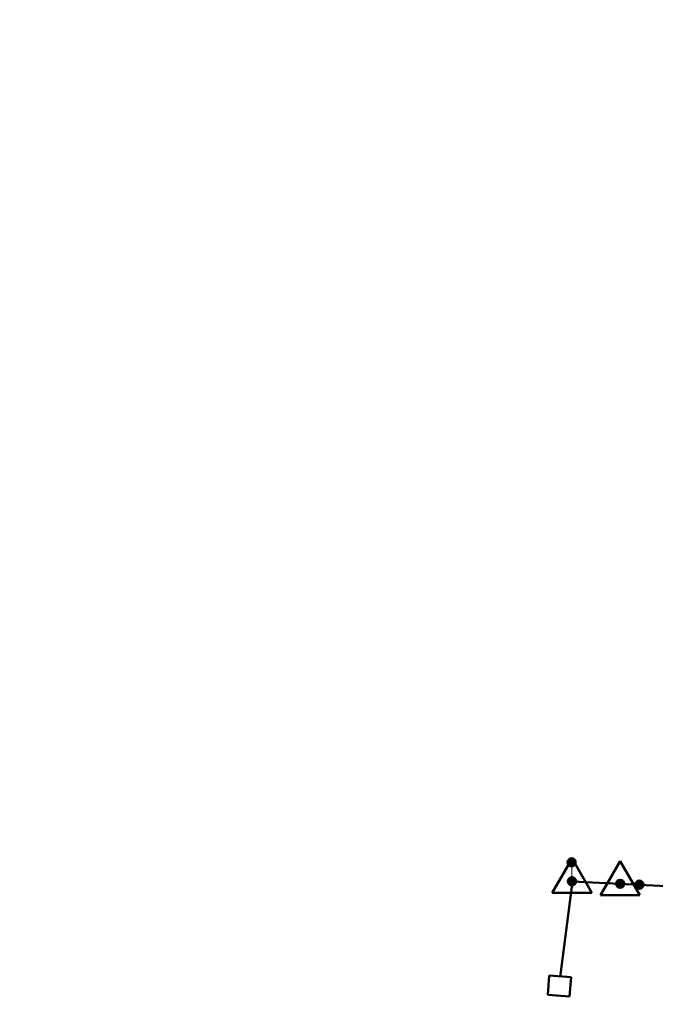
# Model space of a CAD drawing. Header units: millimetres. Extents: x 0 to 5880, y 0 to 297.
# Tile 9 of 35: x 1114 to 1147, y 68 to 119. Entities that reach past the tile are written whole.
import ezdxf

# ---------------------------------------------------------------- set-up
doc = ezdxf.new("R2010")
doc.units = ezdxf.units.MM
doc.linetypes.add('K5LT_BASIC', pattern=[0])
doc.linetypes.add('K5LT_THIN', pattern=[0])
doc.layers.add('Системный слой', color=7, linetype='Continuous')

# ---------------------------------------------------------------- blocks, each defined once
blk = doc.blocks.new('U110')
at = {"layer": 'Системный слой', "color": 7, "linetype": 'K5LT_BASIC', "lineweight": 50}
for p, q in [((1141.29686066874, 69.1831956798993), (1141.222874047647, 68.18593644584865)), ((1142.443708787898, 69.09811106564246), (1141.29686066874, 69.1831956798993)), ((1142.369722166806, 68.10085183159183), (1142.443708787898, 69.09811106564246)), ((1141.222874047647, 68.18593644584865), (1142.369722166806, 68.10085183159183))]:
    blk.add_line(p, q, dxfattribs=at)
blk = doc.blocks.new('U306')
at = {"layer": 'Системный слой', "color": 7, "linetype": 'K5LT_BASIC', "lineweight": 50}
for p, q in [((1142.493802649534, 75.29684369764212), (1141.464351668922, 73.51378229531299)), ((1143.523253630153, 73.5137822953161), (1142.493802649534, 75.29684369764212)), ((1141.464351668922, 73.51378229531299), (1143.523253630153, 73.5137822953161))]:
    blk.add_line(p, q, dxfattribs=at)
blk = doc.blocks.new('U309')
at = {"layer": 'Системный слой'}
h = blk.add_hatch(color=7, dxfattribs=at)
h.paths.add_polyline_path([(1142.47252404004, 75.10790968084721), (1142.375934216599, 74.91863037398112), (1142.38772280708, 74.9130635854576), (1142.399830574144, 74.90823016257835), (1142.412211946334, 74.90414829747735), (1142.424820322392, 74.90083335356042), (1142.43760824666, 74.89829780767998), (1142.450527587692, 74.89655120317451), (1142.463529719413, 74.8956001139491), (1142.476565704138, 74.89544811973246), (1142.489586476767, 74.89609579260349), (1142.502543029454, 74.89754069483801), (1142.515386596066, 74.89977738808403), (1142.52806883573, 74.90279745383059), (1142.540542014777, 74.90658952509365), (1142.552759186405, 74.91113932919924), (1142.56467436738, 74.9164297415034), (1142.576242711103, 74.92244084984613), (1142.58742067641, 74.9291500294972), (1142.598166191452, 74.93653202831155), (1142.608438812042, 74.94455906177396), (1142.618199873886, 74.95320091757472), (1142.627412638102, 74.96242506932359), (1142.636042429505, 74.97219679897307), (1142.644056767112, 74.98247932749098), (1142.651425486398, 74.99323395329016), (1142.658120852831, 75.00442019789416), (1142.664117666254, 75.01599595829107), (1142.669393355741, 75.02791766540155), (1142.673928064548, 75.04014044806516), (1142.677704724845, 75.05261830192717), (1142.680709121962, 75.06530426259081), (1142.682929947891, 75.07815058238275), (1142.68435884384, 75.09110891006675), (1142.684990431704, 75.10413047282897), (1142.684822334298, 75.11716625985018), (1142.683855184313, 75.13016720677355), (1142.682092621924, 75.14308438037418), (1142.679541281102, 75.15586916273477), (1142.676210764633, 75.16847343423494), (1142.672113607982, 75.18084975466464), (1142.66726523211, 75.19295154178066), (1142.661683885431, 75.20473324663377), (1142.655390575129, 75.2161505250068), (1142.648408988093, 75.22716040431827), (1142.640765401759, 75.23772144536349), (1142.632488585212, 75.2477938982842), (1142.623609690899, 75.25733985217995), (1142.614162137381, 75.2663233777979), (1142.60418148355, 75.27471066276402), (1142.59370529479, 75.28247013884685), (1142.582773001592, 75.28957260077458), (1142.57142575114, 75.29599131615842), (1142.569806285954, 75.29683404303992)])
h.paths.add_polyline_path([(1142.261188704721, 75.08569198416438), (1142.262948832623, 75.07277447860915), (1142.265497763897, 75.05998921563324), (1142.268825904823, 75.04738431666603), (1142.272920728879, 75.03500722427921), (1142.277766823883, 75.02290452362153), (1142.283345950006, 75.01112176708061), (1142.289637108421, 74.99970330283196), (1142.29661662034, 74.9886921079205), (1142.304258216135, 74.97812962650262), (1142.312533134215, 74.96805561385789), (1142.321410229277, 74.95850798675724), (1142.330856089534, 74.94952268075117), (1142.340835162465, 74.94113351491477), (1142.351309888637, 74.93337206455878), (1142.362240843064, 74.92626754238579), (1142.373586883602, 74.91984668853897), (1142.37592728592, 74.91863391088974), (1142.47252404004, 75.10790968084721), (1142.569806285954, 75.29683404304), (1142.558038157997, 75.30244395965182), (1142.545948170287, 75.30732168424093), (1142.533581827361, 75.31144885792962), (1142.520985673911, 75.31480994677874), (1142.50820711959, 75.31739230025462), (1142.495294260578, 75.31918619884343), (1142.482295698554, 75.32018489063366), (1142.469260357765, 75.32038461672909), (1142.456237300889, 75.31978462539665), (1142.443275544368, 75.31838717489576), (1142.430423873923, 75.31619752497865), (1142.417730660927, 75.31322391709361), (1142.405243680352, 75.30947754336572), (1142.393009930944, 75.30497250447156), (1142.381075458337, 75.29972575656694), (1142.369485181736, 75.29375704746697), (1142.358282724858, 75.28708884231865), (1142.347510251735, 75.27974623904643), (1142.337208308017, 75.27175687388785), (1142.327415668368, 75.2631508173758), (1142.318169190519, 75.25396046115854), (1142.309503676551, 75.2442203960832), (1142.301451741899, 75.23396728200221), (1142.294043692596, 75.22323970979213), (1142.287307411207, 75.21207805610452), (1142.281268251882, 75.20052433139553), (1142.275948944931, 75.18862202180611), (1142.271369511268, 75.17641592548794), (1142.267547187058, 75.16395198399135), (1142.26449635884, 75.15127710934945), (1142.262228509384, 75.13843900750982), (1142.260752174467, 75.12548599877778), (1142.260072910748, 75.11246683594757), (1142.260193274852, 75.09943052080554), (1142.261112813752, 75.08642611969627)])
at = {"layer": 'Системный слой', "color": 7, "linetype": 'K5LT_THIN', "lineweight": 18}
blk.add_line((1142.493802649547, 74.10813609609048), (1142.47252404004, 75.10790968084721), dxfattribs=at)
at = {"layer": 'Системный слой', "color": 7, "linetype": 'K5LT_BASIC', "lineweight": 50}
blk.add_circle((1142.47252404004, 75.10790968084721), 0.2125000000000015, dxfattribs=at)
blk = doc.blocks.new('U308')
at = {"layer": 'Системный слой'}
blk.add_blockref('U309', (0, 0), dxfattribs=at)
blk = doc.blocks.new('U307')
at = {"layer": 'Системный слой'}
h = blk.add_hatch(color=7, dxfattribs=at)
h.paths.add_polyline_path([(1142.493802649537, 74.10813609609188), (1142.289556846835, 74.04948541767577), (1142.293537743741, 74.0370712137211), (1142.298272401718, 74.02492448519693), (1142.303743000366, 74.01309095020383), (1142.309928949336, 74.0016151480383), (1142.316806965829, 73.99054027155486), (1142.324351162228, 73.97990800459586), (1142.332533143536, 73.96975836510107), (1142.341322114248, 73.9601295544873), (1142.350684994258, 73.95105781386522), (1142.360586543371, 73.94257728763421), (1142.370989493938, 73.93471989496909), (1142.381854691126, 73.9275152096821), (1142.393141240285, 73.9209903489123), (1142.404806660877, 73.91516987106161), (1142.416807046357, 73.91007568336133), (1142.429097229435, 73.90572695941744), (1142.44163095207, 73.90214006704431), (1142.454361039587, 73.89932850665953), (1142.467239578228, 73.89730286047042), (1142.480218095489, 73.89607075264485), (1142.493247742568, 73.89563682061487), (1142.506279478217, 73.89600269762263), (1142.519264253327, 73.89716700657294), (1142.532153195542, 73.89912536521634), (1142.544897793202, 73.90187040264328), (1142.557450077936, 73.9053917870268), (1142.569762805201, 73.90967626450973), (1142.581789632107, 73.91470770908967), (1142.593485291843, 73.92046718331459), (1142.604805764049, 73.92693300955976), (1142.615708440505, 73.93408085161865), (1142.626152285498, 73.94188380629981), (1142.636097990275, 73.95031250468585), (1142.645508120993, 73.95933522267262), (1142.654347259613, 73.96891800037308), (1142.662582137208, 73.97902476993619), (1142.670181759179, 73.98961749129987), (1142.677117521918, 74.00065629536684), (1142.683363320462, 74.01209963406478), (1142.688895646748, 74.0239044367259), (1142.693693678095, 74.036026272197), (1142.697739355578, 74.04841951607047), (1142.701017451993, 74.06103752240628), (1142.703515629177, 74.07383279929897), (1142.705224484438, 74.08675718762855), (1142.706137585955, 74.09976204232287), (1142.706251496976, 74.11279841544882), (1142.705565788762, 74.12581724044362), (1142.704083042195, 74.13876951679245), (1142.701808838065, 74.15160649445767), (1142.698751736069, 74.1642798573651), (1142.698261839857, 74.16603850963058)])
h.paths.add_polyline_path([(1142.333284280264, 74.24738444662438), (1142.325047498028, 74.23727922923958), (1142.317445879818, 74.22668794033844), (1142.310508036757, 74.21565044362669), (1142.304260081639, 74.20420828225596), (1142.298725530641, 74.19240452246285), (1142.293925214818, 74.18028359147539), (1142.289877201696, 74.16789111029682), (1142.286596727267, 74.15527372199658), (1142.284096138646, 74.14247891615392), (1142.2823848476, 74.12955485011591), (1142.28146929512, 74.11655016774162), (1142.28135292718, 74.10351381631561), (1142.282036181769, 74.09049486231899), (1142.28351648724, 74.07754230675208), (1142.285788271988, 74.06470490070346), (1142.288842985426, 74.0520309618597), (1142.289554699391, 74.04949289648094), (1142.493802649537, 74.10813609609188), (1142.698261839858, 74.16603850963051), (1142.694326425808, 74.17846720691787), (1142.689636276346, 74.19063119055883), (1142.684209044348, 74.20248467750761), (1142.67806515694, 74.21398305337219), (1142.67122773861, 74.22508304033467), (1142.663722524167, 74.23574286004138), (1142.655577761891, 74.24592239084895), (1142.6468241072, 74.25558331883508), (1142.637494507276, 74.26468928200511), (1142.627624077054, 74.27320600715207), (1142.617249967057, 74.28110143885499), (1142.606411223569, 74.28834586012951), (1142.595148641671, 74.29491200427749), (1142.583504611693, 74.30077515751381), (1142.571522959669, 74.30591325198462), (1142.559248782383, 74.31030694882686), (1142.546728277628, 74.31393971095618), (1142.534008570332, 74.31679786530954), (1142.521137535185, 74.31887065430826), (1142.508163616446, 74.32015027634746), (1142.495135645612, 74.32063191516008), (1142.482102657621, 74.32031375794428), (1142.469113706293, 74.31919700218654), (1142.456217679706, 74.31728585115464), (1142.443463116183, 74.31458749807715), (1142.430898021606, 74.31111209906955), (1142.418569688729, 74.30687273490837), (1142.406524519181, 74.30188536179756), (1142.394807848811, 74.29616875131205), (1142.383463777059, 74.28974441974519), (1142.372535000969, 74.28263654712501), (1142.362062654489, 74.27487188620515), (1142.352086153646, 74.26647966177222), (1142.342643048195, 74.25749146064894), (1142.333768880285, 74.2479411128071)])
at = {"layer": 'Системный слой', "color": 7, "linetype": 'K5LT_BASIC', "lineweight": 50}
blk.add_circle((1142.493802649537, 74.10813609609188), 0.2125000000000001, dxfattribs=at)
at = {"layer": 'Системный слой'}
blk.add_blockref('U308', (0, 0), dxfattribs=at)
blk = doc.blocks.new('U305')
at = {"layer": 'Системный слой'}
for name in ['U306', 'U307']:
    blk.add_blockref(name, (0, 0), dxfattribs=at)
blk = doc.blocks.new('U320')
at = {"layer": 'Системный слой', "color": 7, "linetype": 'K5LT_BASIC', "lineweight": 50}
for p, q in [((1145.013261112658, 75.17309685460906), (1143.983810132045, 73.39003545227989)), ((1146.042712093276, 73.39003545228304), (1145.013261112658, 75.17309685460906)), ((1143.983810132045, 73.39003545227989), (1146.042712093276, 73.39003545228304))]:
    blk.add_line(p, q, dxfattribs=at)
blk = doc.blocks.new('U323')
at = {"layer": 'Системный слой'}
h = blk.add_hatch(color=7, dxfattribs=at)
h.paths.add_polyline_path([(1146.01205707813, 73.93533194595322), (1145.830036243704, 74.04498898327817), (1145.823654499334, 74.0336208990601), (1145.81798186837, 74.02188287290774), (1145.813039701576, 74.00981908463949), (1145.808846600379, 73.99747494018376), (1145.805418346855, 73.9848969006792), (1145.802767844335, 73.97213230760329), (1145.800905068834, 73.95922920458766), (1145.799837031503, 73.94623615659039), (1145.799567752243, 73.93320206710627), (1145.800098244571, 73.9201759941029), (1145.801426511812, 73.90720696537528), (1145.803547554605, 73.894343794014), (1145.806453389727, 73.88163489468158), (1145.810133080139, 73.86912810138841), (1145.814572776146, 73.85687048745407), (1145.819755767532, 73.84490818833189), (1145.825662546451, 73.83328622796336), (1145.832270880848, 73.82204834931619), (1145.839555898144, 73.81123684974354), (1145.847490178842, 73.80089242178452), (1145.856043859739, 73.79105400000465), (1145.865184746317, 73.78175861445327), (1145.874878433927, 73.77304125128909), (1145.88508843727, 73.76493472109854), (1145.895776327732, 73.75746953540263), (1145.906901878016, 73.75067379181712), (1145.918423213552, 73.74457306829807), (1145.930296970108, 73.73919032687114), (1145.942478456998, 73.7345458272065), (1145.954921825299, 73.73065705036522), (1145.967580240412, 73.7275386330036), (1145.980406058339, 73.72520231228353), (1145.993351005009, 73.72365688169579), (1146.006366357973, 73.72290815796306), (1146.019403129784, 73.72295895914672), (1146.032412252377, 73.7238090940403), (1146.045344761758, 73.72545536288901), (1146.058151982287, 73.72789156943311), (1146.07078570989, 73.73110854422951), (1146.083198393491, 73.73509417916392), (1146.095343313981, 73.7398334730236), (1146.107174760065, 73.74530858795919), (1146.118648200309, 73.7514989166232), (1146.129720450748, 73.75838115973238), (1146.140349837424, 73.76592941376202), (1146.150496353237, 73.77411526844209), (1146.160121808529, 73.78290791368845), (1146.169189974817, 73.7922742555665), (1146.177666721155, 73.80217904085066), (1146.185520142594, 73.81258498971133), (1146.192720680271, 73.82345293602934), (1146.193675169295, 73.82500915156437)])
h.paths.add_polyline_path([(1146.004751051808, 74.1477063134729), (1145.991741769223, 74.14685863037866), (1145.978808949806, 74.1452147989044), (1145.966001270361, 74.14278100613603), (1145.95336693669, 74.1395664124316), (1145.940953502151, 74.13558311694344), (1145.928807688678, 74.13084611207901), (1145.916975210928, 74.1253732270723), (1145.905500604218, 74.11918506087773), (1145.894427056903, 74.11230490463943), (1145.883796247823, 74.10475865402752), (1145.87364818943, 74.0965747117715), (1145.86402107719, 74.08778388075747), (1145.854951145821, 74.07841924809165), (1145.846472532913, 74.06851606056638), (1145.83861715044, 74.05811159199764), (1145.831414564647, 74.04724500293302), (1145.830040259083, 74.04499564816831), (1146.01205707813, 73.93533194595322), (1146.193675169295, 73.82500915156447), (1146.200098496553, 73.83635379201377), (1146.205814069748, 73.84807096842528), (1146.210800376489, 73.86011657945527), (1146.215038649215, 73.87244528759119), (1146.21851293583, 73.88501068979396), (1146.221210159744, 73.89776549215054), (1146.223120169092, 73.9106616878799), (1146.224235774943, 73.92365073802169), (1146.224552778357, 73.93668375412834), (1146.224069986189, 73.94971168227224), (1146.222789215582, 73.962685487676), (1146.220715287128, 73.97555633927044), (1146.217856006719, 73.98827579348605), (1146.214222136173, 74.00079597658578), (1146.209827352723, 74.01306976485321), (1146.204688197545, 74.02505096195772), (1146.198824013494, 74.03669447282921), (1146.192256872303, 74.04795647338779), (1146.185011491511, 74.0587945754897), (1146.177115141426, 74.06916798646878), (1146.16859754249, 74.07903766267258), (1146.159490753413, 74.08836645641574), (1146.14982905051, 74.09711925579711), (1146.139648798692, 74.10526311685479), (1146.128988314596, 74.11276738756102), (1146.117887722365, 74.11960382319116), (1146.106388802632, 74.12574669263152), (1146.09453483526, 74.1311728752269), (1146.082370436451, 74.13586194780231), (1146.069941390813, 74.13979626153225), (1146.057294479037, 74.1429610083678), (1146.044477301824, 74.14534427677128), (1146.031538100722, 74.14693709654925), (1146.018525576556, 74.14773347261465), (1146.005488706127, 74.14773040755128)])
at = {"layer": 'Системный слой', "color": 7, "linetype": 'K5LT_THIN', "lineweight": 18}
blk.add_line((1145.01326111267, 73.98438925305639), (1146.01205707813, 73.93533194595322), dxfattribs=at)
at = {"layer": 'Системный слой', "color": 7, "linetype": 'K5LT_BASIC', "lineweight": 50}
blk.add_circle((1146.01205707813, 73.93533194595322), 0.2125000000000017, dxfattribs=at)
blk = doc.blocks.new('U322')
at = {"layer": 'Системный слой'}
blk.add_blockref('U323', (0, 0), dxfattribs=at)
blk = doc.blocks.new('U321')
at = {"layer": 'Системный слой'}
h = blk.add_hatch(color=7, dxfattribs=at)
h.paths.add_polyline_path([(1145.013261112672, 73.98438925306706), (1144.969113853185, 74.19225283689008), (1144.956450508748, 74.18915449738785), (1144.944000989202, 74.18528545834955), (1144.931812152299, 74.180660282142), (1144.919929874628, 74.1752963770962), (1144.908398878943, 74.16921393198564), (1144.897262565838, 74.16243584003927), (1144.886562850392, 74.1549876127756), (1144.876340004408, 74.14689728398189), (1144.86663250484, 74.13819530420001), (1144.857476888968, 74.12891442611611), (1144.848907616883, 74.11908958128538), (1144.840956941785, 74.108757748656), (1144.833654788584, 74.09795781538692), (1144.827028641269, 74.08673043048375), (1144.821103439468, 74.07511785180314), (1144.815901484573, 74.06316378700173), (1144.811442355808, 74.05091322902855), (1144.80774283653, 74.03841228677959), (1144.804816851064, 74.02570801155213), (1144.802675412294, 74.01284821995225), (1144.801326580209, 73.99988131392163), (1144.80077543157, 73.98685609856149), (1144.801024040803, 73.97382159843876), (1144.802071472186, 73.96082687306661), (1144.803913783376, 73.94792083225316), (1144.806544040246, 73.93515205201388), (1144.809952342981, 73.92256859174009), (1144.814125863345, 73.91021781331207), (1144.819048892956, 73.89814620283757), (1144.824702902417, 73.88639919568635), (1144.831066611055, 73.87502100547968), (1144.838116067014, 73.86405445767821), (1144.845824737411, 73.85354082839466), (1144.854163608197, 73.84351968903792), (1144.863101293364, 73.8340287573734), (1144.872604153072, 73.82510375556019), (1144.882636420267, 73.81677827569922), (1144.893160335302, 73.80908365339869), (1144.904136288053, 73.80204884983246), (1144.915522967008, 73.79570034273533), (1144.927277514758, 73.79006202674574), (1144.939355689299, 73.78515512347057), (1144.951712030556, 73.78099810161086), (1144.964300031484, 73.77760660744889), (1144.977072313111, 73.77499340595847), (1144.989980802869, 73.7731683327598), (1145.002976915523, 73.7721382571), (1145.016011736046, 73.77190705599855), (1145.029036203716, 73.77247559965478), (1145.042001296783, 73.77384174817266), (1145.054858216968, 73.77600035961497), (1145.056646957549, 73.77636541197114)])
h.paths.add_polyline_path([(1145.163449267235, 74.1347214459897), (1145.15394808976, 74.14364823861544), (1145.143917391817, 74.15197560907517), (1145.133394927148, 74.15967221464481), (1145.122420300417, 74.1667090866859), (1145.111034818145, 74.17305973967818), (1145.099281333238, 74.1787002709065), (1145.087204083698, 74.1836094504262), (1145.07484852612, 74.1877688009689), (1145.062261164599, 74.19116266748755), (1145.0494893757, 74.1937782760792), (1145.036581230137, 74.19560578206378), (1145.023585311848, 74.19663830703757), (1145.010550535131, 74.19687196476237), (1144.997525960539, 74.19630587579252), (1144.98456061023, 74.19494217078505), (1144.971703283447, 74.19278598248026), (1144.96912146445, 74.19225445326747), (1145.013261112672, 73.98438925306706), (1145.056646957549, 73.77636541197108), (1145.069321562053, 73.77941736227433), (1145.081785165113, 73.78324078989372), (1145.09399085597, 73.7878213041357), (1145.105892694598, 73.79314166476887), (1145.117445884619, 73.79918184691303), (1145.128606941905, 73.80591911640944), (1145.139333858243, 73.81332811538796), (1145.149586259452, 73.82138095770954), (1145.159325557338, 73.83004733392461), (1145.168515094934, 73.83929462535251), (1145.177120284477, 73.8490880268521), (1145.185108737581, 73.85939067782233), (1145.192450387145, 73.87016380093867), (1145.199117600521, 73.88136684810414), (1145.205085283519, 73.89295765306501), (1145.210330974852, 73.90489259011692), (1145.214834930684, 73.91712673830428), (1145.218580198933, 73.92961405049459), (1145.221552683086, 73.94230752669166), (1145.223741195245, 73.95515939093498), (1145.225137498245, 73.96812127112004), (1145.225736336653, 73.98114438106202), (1145.225535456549, 73.9941797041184), (1145.224535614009, 74.0071781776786), (1145.222740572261, 74.020090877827), (1145.220157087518, 74.03286920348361), (1145.216794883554, 74.0454650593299), (1145.212666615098, 74.05783103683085), (1145.207787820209, 74.06992059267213), (1145.202176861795, 74.08168822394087), (1145.195854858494, 74.09308963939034), (1145.188845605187, 74.1040819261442), (1145.181175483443, 74.11462371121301), (1145.172873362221, 74.12467531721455), (1145.16397048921, 74.13419891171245)])
at = {"layer": 'Системный слой', "color": 7, "linetype": 'K5LT_BASIC', "lineweight": 50}
blk.add_circle((1145.013261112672, 73.98438925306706), 0.2125000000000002, dxfattribs=at)
at = {"layer": 'Системный слой'}
blk.add_blockref('U322', (0, 0), dxfattribs=at)
blk = doc.blocks.new('U319')
at = {"layer": 'Системный слой'}
for name in ['U320', 'U321']:
    blk.add_blockref(name, (0, 0), dxfattribs=at)

msp = doc.modelspace()

# ---------------------------------------------------------------- linework, layer by layer
at = {"layer": 'Системный слой', "color": 7, "linetype": 'K5LT_BASIC', "lineweight": 50}
for p, q in [((1141.883232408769, 69.09794871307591), (1142.513186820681, 74.09559363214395)), ((1142.513186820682, 74.09559363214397), (1154.788272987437, 73.49268503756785))]:
    msp.add_line(p, q, dxfattribs=at)

# ---------------------------------------------------------------- block references
at = {"layer": 'Системный слой'}
for name in ['U305', 'U319', 'U110']:
    msp.add_blockref(name, (0, 0), dxfattribs=at)

doc.saveas('drawing.dxf')
